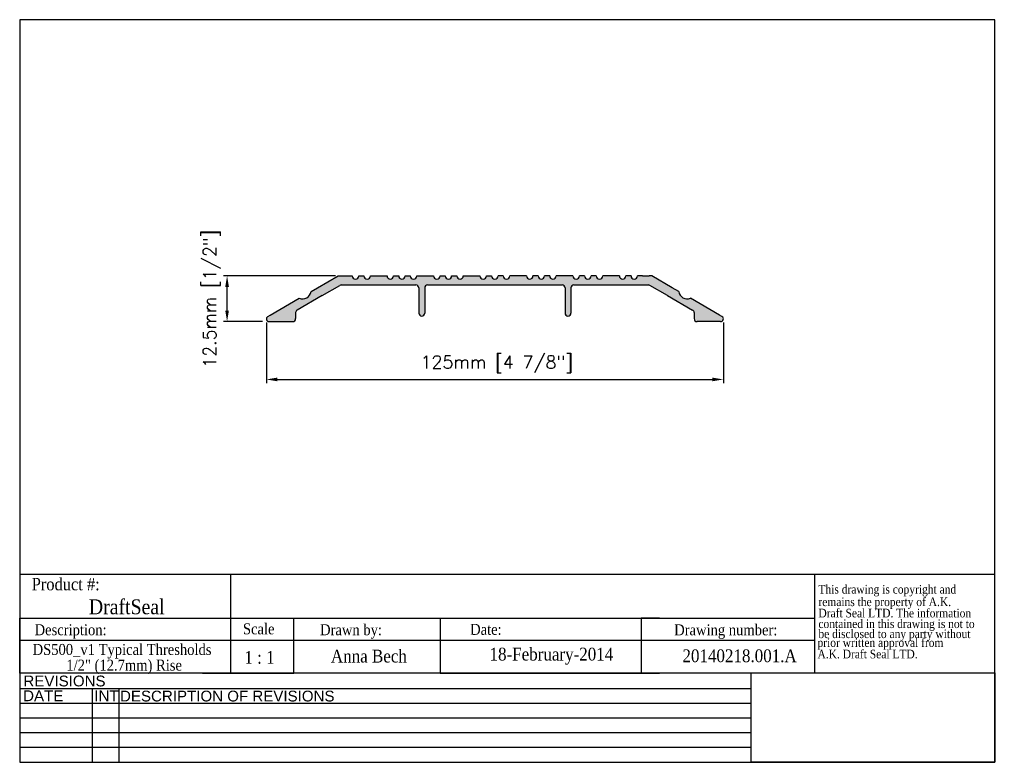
# Model space of a CAD drawing. Header units: millimetres. Extents: x 2362 to 2631, y 15 to 219.
import ezdxf
from ezdxf.enums import TextEntityAlignment as Align

# ---------------------------------------------------------------- set-up
doc = ezdxf.new("R2010")
doc.units = ezdxf.units.MM
doc.header["$MEASUREMENT"] = 0
doc.layers.add('AM_5', color=3, linetype='Continuous', lineweight=25)
doc.layers.add('BORDER', color=7, linetype='Continuous', lineweight=25)
doc.layers.add('FRAME', color=7, linetype='Continuous')
doc.styles.add('DS GROUP', font='arial.ttf')
doc.styles.get("Standard").update_dxf_attribs({"font": 'ROMANS.SHX'})
doc.styles.add('TAG', font='GARA.TTF')
doc.dimstyles.new('AM_ISO$0', dxfattribs={"dimtxt": 1.5, "dimasz": 1.5, "dimexe": 1, "dimexo": 1, "dimgap": 1.5, "dimtad": 1, "dimdec": 0, "dimdsep": 46, "dimtxsty": 'Standard', "dimcen": 0, "dimclrd": 256, "dimclre": 256, "dimclrt": 2, "dimadec": 0, "dimazin": 2, "dimtp": 0.1, "dimtm": 0.1, "dimtfac": 0.71, "dimtdec": 0, "dimtmove": 0, "dimatfit": 3, "dimfxl": 1, "dimlwd": -1, "dimlwe": -1, "dimarcsym": 1})
picture_1 = doc.add_image_def('image1.bmp', size_in_pixel=(901, 331))

# ---------------------------------------------------------------- blocks, each defined once
blk = doc.blocks.new('A$C08671A0E')
at = {"layer": 'FRAME', "style": 'TAG'}
for s, p in [('This drawing is copyright and', (14.82235561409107, -52.33811965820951)), ('remains the property of A.K.', (14.82235561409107, -101.4563565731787)), ('Draft Seal LTD. The information', (14.82235561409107, -145.6627890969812)), ('contained in this drawing is not to  ', (14.82235561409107, -187.4132979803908)), ('be disclosed to any party without ', (14.82235561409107, -226.7078832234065)), (' prior written approval from', (0, -261.2234074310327)), (' A.K. Draft Seal LTD.', (0, -306.093578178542))]:
    blk.add_text(s, height=33.81873376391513, dxfattribs=at).set_placement(p)
blk = doc.blocks.new('*D465')
at = {"layer": 'AM_5', "linetype": 'ByBlock', "transparency": 16777216}
for p, q in [((2429.536693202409, 135.6495472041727), (2429.536693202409, 119.0693259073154)), ((2554.536693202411, 135.6495472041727), (2554.536693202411, 119.0693259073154)), ((2432.536693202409, 120.0693259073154), (2551.536693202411, 120.0693259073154))]:
    blk.add_line(p, q, dxfattribs=at)
at = {"layer": 'AM_5', "transparency": 16777216}
for points in [[(2432.536693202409, 120.5693259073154), (2432.536693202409, 119.5693259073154), (2429.536693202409, 120.0693259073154)], [(2551.536693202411, 120.5693259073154), (2551.536693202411, 119.5693259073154), (2554.536693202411, 120.0693259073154)]]:
    blk.add_solid(points, dxfattribs=at)
at = {"layer": 'Defpoints', "color": 0, "transparency": 16777216}
for p in [(2429.536693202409, 136.6495472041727), (2554.536693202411, 136.6495472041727), (2554.536693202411, 120.0693259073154)]:
    blk.add_point(p, dxfattribs=at)
at = {"layer": 'AM_5', "color": 7, "transparency": 16777216, "insert": (2492.53712529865, 124.235992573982), "char_height": 3.5, "attachment_point": 5}
blk.add_mtext('125mm [4 7/8"]', dxfattribs=at)
blk = doc.blocks.new('*D466')
at = {"layer": 'AM_5', "linetype": 'ByBlock', "transparency": 16777216}
for p, q in [((2448.487491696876, 148.3995472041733), (2417.788503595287, 148.3995472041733)), ((2418.788503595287, 138.8995472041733), (2418.788503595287, 145.3995472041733)), ((2428.491623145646, 135.8995472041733), (2417.788503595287, 135.8995472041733))]:
    blk.add_line(p, q, dxfattribs=at)
at = {"layer": 'AM_5', "transparency": 16777216}
for points in [[(2418.288503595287, 145.3995472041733), (2419.288503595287, 145.3995472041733), (2418.788503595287, 148.3995472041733)], [(2418.288503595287, 138.8995472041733), (2419.288503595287, 138.8995472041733), (2418.788503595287, 135.8995472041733)]]:
    blk.add_solid(points, dxfattribs=at)
at = {"layer": 'Defpoints', "color": 0, "transparency": 16777216}
for p in [(2418.788503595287, 148.3995472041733), (2449.487491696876, 148.3995472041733), (2429.491623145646, 135.8995472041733)]:
    blk.add_point(p, dxfattribs=at)
at = {"layer": 'AM_5', "color": 7, "transparency": 16777216, "insert": (2414.62183692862, 142.1495472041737), "char_height": 3.5, "attachment_point": 5, "rotation": 90}
blk.add_mtext('12.5mm [1/2"]', dxfattribs=at)

msp = doc.modelspace()

# ---------------------------------------------------------------- hatches: boundary and pattern name
h = msp.add_hatch(color=256)
edge = h.paths.add_edge_path()
edge.add_line((2449.836693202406, 148.3995472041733), (2451.616693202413, 148.3995472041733))
edge.add_line((2451.616693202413, 148.3995472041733), (2453.016693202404, 148.3995472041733))
edge.add_arc((2453.90669320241, 148.3995472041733), 0.8900000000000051, 180, 360)
edge.add_line((2454.796693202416, 148.3995472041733), (2456.196693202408, 148.3995472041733))
edge.add_arc((2457.08669320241, 148.3995472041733), 0.8900000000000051, 180, 360)
edge.add_line((2457.976693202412, 148.3995472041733), (2462.546693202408, 148.3995472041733))
edge.add_arc((2463.43669320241, 148.3995472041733), 0.8900000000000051, 180, 360)
edge.add_line((2464.326693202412, 148.3995472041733), (2465.72669320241, 148.3995472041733))
edge.add_arc((2466.61669320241, 148.3995472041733), 0.8900000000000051, 180, 360)
edge.add_line((2467.506693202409, 148.3995472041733), (2468.906693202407, 148.3995472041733))
edge.add_arc((2469.79669320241, 148.3995472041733), 0.8900000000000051, 180, 360)
edge.add_line((2470.686693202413, 148.3995472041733), (2475.256693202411, 148.3995472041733))
edge.add_arc((2476.14669320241, 148.3995472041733), 0.8900000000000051, 180, 360)
edge.add_line((2477.036693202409, 148.3995472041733), (2478.436693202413, 148.3995472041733))
edge.add_arc((2479.32669320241, 148.3995472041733), 0.8900000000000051, 180, 360)
edge.add_line((2480.216693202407, 148.3995472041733), (2481.616693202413, 148.3995472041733))
edge.add_arc((2482.50669320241, 148.3995472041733), 0.8900000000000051, 180, 360)
edge.add_line((2483.396693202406, 148.3995472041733), (2487.966693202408, 148.3995472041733))
edge.add_arc((2488.85669320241, 148.3995472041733), 0.8900000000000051, 180, 360)
edge.add_line((2489.746693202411, 148.3995472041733), (2491.14669320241, 148.3995472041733))
edge.add_arc((2492.03669320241, 148.3995472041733), 0.8900000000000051, 180, 270)
edge.add_arc((2492.03669320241, 148.3995472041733), 0.8900000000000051, 270, 360)
edge.add_line((2492.92669320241, 148.3995472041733), (2494.326693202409, 148.3995472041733))
edge.add_arc((2495.21669320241, 148.3995472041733), 0.8900000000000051, 180, 360)
edge.add_line((2496.106693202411, 148.3995472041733), (2500.676693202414, 148.3995472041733))
edge.add_arc((2501.56669320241, 148.3995472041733), 0.8900000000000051, 180, 360)
edge.add_line((2502.456693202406, 148.3995472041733), (2503.856693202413, 148.3995472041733))
edge.add_arc((2504.74669320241, 148.3995472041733), 0.8900000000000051, 180, 360)
edge.add_line((2505.636693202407, 148.3995472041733), (2507.036693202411, 148.3995472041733))
edge.add_arc((2507.92669320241, 148.3995472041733), 0.8900000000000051, 180, 360)
edge.add_line((2508.816693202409, 148.3995472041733), (2513.386693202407, 148.3995472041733))
edge.add_arc((2514.27669320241, 148.3995472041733), 0.8900000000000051, 180, 360)
edge.add_line((2515.166693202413, 148.3995472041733), (2516.566693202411, 148.3995472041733))
edge.add_arc((2517.45669320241, 148.3995472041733), 0.8900000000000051, 180, 360)
edge.add_line((2518.346693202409, 148.3995472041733), (2519.746693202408, 148.3995472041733))
edge.add_arc((2520.63669320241, 148.3995472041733), 0.8900000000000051, 180, 360)
edge.add_line((2521.526693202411, 148.3995472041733), (2526.096693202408, 148.3995472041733))
edge.add_arc((2526.98669320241, 148.3995472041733), 0.8900000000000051, 180, 360)
edge.add_line((2527.876693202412, 148.3995472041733), (2529.276693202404, 148.3995472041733))
edge.add_arc((2530.16669320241, 148.3995472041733), 0.8900000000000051, 180, 360)
edge.add_line((2531.056693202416, 148.3995472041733), (2532.456693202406, 148.3995472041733))
edge.add_line((2532.456693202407, 148.3995472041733), (2534.236693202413, 148.3995472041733))
edge.add_line((2534.236693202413, 148.3995472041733), (2534.935096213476, 148.3995472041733))
edge.add_line((2534.935096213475, 148.3995472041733), (2540.521793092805, 145.1740662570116))
edge.add_line((2540.521793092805, 145.1740662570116), (2542.322210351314, 144.1345948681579))
edge.add_arc((2544.674451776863, 144.497031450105), 2.380000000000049, 188.7593270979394, 291.2406729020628)
edge.add_line((2545.53669320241, 142.2787123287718), (2553.512174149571, 137.6740662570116))
edge.add_line((2553.512174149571, 137.6740662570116), (2554.16169320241, 137.2990662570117))
edge.add_arc((2553.786693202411, 136.6495472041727), 0.750000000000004, -89.99992714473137, 60.00000000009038, ccw=False)
edge.add_line((2553.786694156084, 135.8995472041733), (2547.33669320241, 135.8995472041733))
edge.add_arc((2547.33669320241, 136.6995472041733), 0.8, 180, 270, ccw=False)
edge.add_line((2546.53669320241, 136.6995472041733), (2546.53669320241, 138.3642775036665))
edge.add_arc((2545.73669320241, 138.3642775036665), 0.8, 0, 59.99999999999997)
edge.add_line((2546.13669320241, 139.057097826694), (2539.276793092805, 143.0176630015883))
edge.add_line((2539.276793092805, 143.0176630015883), (2534.453543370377, 145.8023675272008))
edge.add_arc((2534.053543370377, 145.1095472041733), 0.8, 59.99999999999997, 90)
edge.add_line((2534.053543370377, 145.9095472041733), (2513.63669320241, 145.9095472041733))
edge.add_arc((2513.63669320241, 145.1095472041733), 0.8, 90, 180)
edge.add_line((2512.83669320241, 145.1095472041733), (2512.83669320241, 138.1995472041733))
edge.add_arc((2512.03669320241, 138.1995472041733), 0.7999999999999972, -180, 0, ccw=False)
edge.add_line((2511.23669320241, 138.1995472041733), (2511.23669320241, 145.1095472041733))
edge.add_arc((2510.43669320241, 145.1095472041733), 0.8, 0, 90)
edge.add_line((2510.43669320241, 145.9095472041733), (2473.63669320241, 145.9095472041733))
edge.add_arc((2473.63669320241, 145.1095472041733), 0.8, 90, 180)
edge.add_line((2472.83669320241, 145.1095472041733), (2472.83669320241, 138.1995472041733))
edge.add_arc((2472.03669320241, 138.1995472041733), 0.7999999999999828, -180, 0, ccw=False)
edge.add_line((2471.23669320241, 138.1995472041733), (2471.23669320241, 145.1095472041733))
edge.add_arc((2470.43669320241, 145.1095472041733), 0.8, 0, 90)
edge.add_line((2470.43669320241, 145.9095472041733), (2450.019843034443, 145.9095472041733))
edge.add_arc((2450.019843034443, 145.1095472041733), 0.8, 90, 120)
edge.add_line((2449.619843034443, 145.8023675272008), (2444.796593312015, 143.0176630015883))
edge.add_line((2444.796593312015, 143.0176630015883), (2437.93669320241, 139.057097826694))
edge.add_arc((2438.33669320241, 138.3642775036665), 0.8, 120, 180)
edge.add_line((2437.53669320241, 138.3642775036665), (2437.53669320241, 136.6995472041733))
edge.add_arc((2436.73669320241, 136.6995472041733), 0.8, -90, 0, ccw=False)
edge.add_line((2436.73669320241, 135.8995472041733), (2430.286692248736, 135.8995472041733))
edge.add_arc((2430.286693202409, 136.6495472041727), 0.750000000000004, 119.9999999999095, 269.9999271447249, ccw=False)
edge.add_line((2429.91169320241, 137.2990662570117), (2430.561212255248, 137.6740662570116))
edge.add_line((2430.561212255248, 137.6740662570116), (2438.536693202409, 142.2787123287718))
edge.add_arc((2439.398934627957, 144.497031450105), 2.380000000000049, 248.7593270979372, 351.2406729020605)
edge.add_line((2441.751176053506, 144.1345948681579), (2443.551593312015, 145.1740662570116))
edge.add_line((2443.551593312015, 145.1740662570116), (2449.138290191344, 148.3995472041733))
edge.add_line((2449.138290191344, 148.3995472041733), (2449.836693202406, 148.3995472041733))

# ---------------------------------------------------------------- linework, layer by layer
for p, q in [((2443.551593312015, 145.1740662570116), (2449.138290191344, 148.3995472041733)), ((2449.138290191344, 148.3995472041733), (2449.836693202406, 148.3995472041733)), ((2449.836693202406, 148.3995472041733), (2451.616693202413, 148.3995472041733)), ((2451.616693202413, 148.3995472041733), (2453.016693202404, 148.3995472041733)), ((2454.796693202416, 148.3995472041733), (2456.196693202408, 148.3995472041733)), ((2457.976693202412, 148.3995472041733), (2462.546693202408, 148.3995472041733)), ((2464.326693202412, 148.3995472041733), (2465.72669320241, 148.3995472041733)), ((2467.506693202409, 148.3995472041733), (2468.906693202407, 148.3995472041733)), ((2470.686693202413, 148.3995472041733), (2475.256693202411, 148.3995472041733)), ((2477.036693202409, 148.3995472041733), (2478.436693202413, 148.3995472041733)), ((2480.216693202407, 148.3995472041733), (2481.616693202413, 148.3995472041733)), ((2483.396693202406, 148.3995472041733), (2487.966693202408, 148.3995472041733)), ((2489.746693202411, 148.3995472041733), (2491.14669320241, 148.3995472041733)), ((2494.326693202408, 148.3995472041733), (2492.92669320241, 148.3995472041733)), ((2500.676693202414, 148.3995472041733), (2496.106693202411, 148.3995472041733)), ((2503.856693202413, 148.3995472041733), (2502.456693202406, 148.3995472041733)), ((2507.036693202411, 148.3995472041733), (2505.636693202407, 148.3995472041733)), ((2513.386693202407, 148.3995472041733), (2508.816693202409, 148.3995472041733)), ((2516.566693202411, 148.3995472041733), (2515.166693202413, 148.3995472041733)), ((2519.746693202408, 148.3995472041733), (2518.346693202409, 148.3995472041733)), ((2526.096693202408, 148.3995472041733), (2521.526693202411, 148.3995472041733)), ((2529.276693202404, 148.3995472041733), (2527.876693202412, 148.3995472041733)), ((2532.456693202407, 148.3995472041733), (2531.056693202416, 148.3995472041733)), ((2532.456693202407, 148.3995472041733), (2534.236693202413, 148.3995472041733)), ((2534.935096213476, 148.3995472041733), (2534.236693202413, 148.3995472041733)), ((2540.521793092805, 145.1740662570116), (2534.935096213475, 148.3995472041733)), ((2444.796593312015, 143.0176630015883), (2449.619843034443, 145.8023675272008)), ((2450.019843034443, 145.9095472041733), (2470.43669320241, 145.9095472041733)), ((2473.63669320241, 145.9095472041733), (2510.43669320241, 145.9095472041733)), ((2513.63669320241, 145.9095472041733), (2534.053543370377, 145.9095472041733)), ((2539.276793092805, 143.0176630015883), (2534.453543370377, 145.8023675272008)), ((2444.796593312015, 143.0176630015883), (2437.93669320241, 139.057097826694)), ((2441.751176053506, 144.1345948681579), (2443.551593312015, 145.1740662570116)), ((2471.23669320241, 145.1095472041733), (2471.23669320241, 138.1995472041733)), ((2472.83669320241, 145.1095472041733), (2472.83669320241, 138.1995472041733)), ((2511.23669320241, 145.1095472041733), (2511.23669320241, 138.1995472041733)), ((2512.83669320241, 145.1095472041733), (2512.83669320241, 138.1995472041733)), ((2539.276793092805, 143.0176630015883), (2546.13669320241, 139.057097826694)), ((2542.322210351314, 144.1345948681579), (2540.521793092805, 145.1740662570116)), ((2430.561212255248, 137.6740662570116), (2438.536693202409, 142.2787123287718)), ((2553.512174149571, 137.6740662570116), (2545.53669320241, 142.2787123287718)), ((2429.91169320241, 137.2990662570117), (2430.561212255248, 137.6740662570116)), ((2437.53669320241, 138.3642775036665), (2437.53669320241, 136.6995472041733)), ((2546.53669320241, 138.3642775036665), (2546.53669320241, 136.6995472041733)), ((2554.16169320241, 137.2990662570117), (2553.512174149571, 137.6740662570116)), ((2430.286692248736, 135.8995472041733), (2436.73669320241, 135.8995472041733)), ((2553.786694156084, 135.8995472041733), (2547.33669320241, 135.8995472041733)), ((2362.056964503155, 66.7850771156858), (2579.510034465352, 66.7850771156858)), ((2419.684466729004, 66.78507711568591), (2419.684466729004, 54.7343335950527)), ((2579.510034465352, 66.7850771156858), (2579.510034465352, 39.73433359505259)), ((2362.056964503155, 39.7343335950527), (2362.056964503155, 54.7343335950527)), ((2362.056964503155, 54.7343335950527), (2579.510034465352, 54.7343335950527)), ((2362.056964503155, 54.7343335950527), (2362.056964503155, 49.7343335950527)), ((2362.056964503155, 54.7343335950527), (2362.056964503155, 48.7343335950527)), ((2362.056964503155, 54.7343335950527), (2412.056964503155, 54.7343335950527)), ((2419.684466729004, 54.7343335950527), (2419.684466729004, 39.7343335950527)), ((2437.056964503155, 39.7343335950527), (2437.056964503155, 54.7343335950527)), ((2437.056964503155, 54.7343335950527), (2477.056964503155, 54.7343335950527)), ((2477.056964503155, 54.7343335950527), (2477.056964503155, 39.7343335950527)), ((2537.056964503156, 54.7343335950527), (2532.056964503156, 54.7343335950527)), ((2532.056964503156, 54.7343335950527), (2532.056964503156, 39.7343335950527)), ((2362.056964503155, 48.7343335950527), (2362.056964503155, 50.2343335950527)), ((2362.056964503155, 48.7343335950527), (2579.510034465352, 48.7343335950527)), ((2362.056964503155, 39.7343335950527), (2362.056964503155, 42.7343335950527)), ((2412.056964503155, 39.7343335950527), (2437.056964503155, 39.7343335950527)), ((2477.056964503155, 39.7343335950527), (2537.056964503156, 39.7343335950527))]:
    msp.add_line(p, q)
for centre, radius, start, end in [((2453.90669320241, 148.3995472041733), 0.8900000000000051, 180, 0), ((2457.08669320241, 148.3995472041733), 0.8900000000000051, 180, 0), ((2463.43669320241, 148.3995472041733), 0.8900000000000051, 180, 0), ((2466.61669320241, 148.3995472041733), 0.8900000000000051, 180, 0), ((2469.79669320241, 148.3995472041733), 0.8900000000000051, 180, 0), ((2476.14669320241, 148.3995472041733), 0.8900000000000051, 180, 0), ((2479.32669320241, 148.3995472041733), 0.8900000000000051, 180, 0), ((2482.50669320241, 148.3995472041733), 0.8900000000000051, 180, 0), ((2488.85669320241, 148.3995472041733), 0.8900000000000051, 180, 0), ((2492.03669320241, 148.3995472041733), 0.8900000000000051, 180, 270), ((2492.03669320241, 148.3995472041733), 0.8900000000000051, 270, 0), ((2495.21669320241, 148.3995472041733), 0.8900000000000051, 180, 0), ((2501.56669320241, 148.3995472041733), 0.8900000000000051, 180, 0), ((2504.74669320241, 148.3995472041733), 0.8900000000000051, 180, 0), ((2507.92669320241, 148.3995472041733), 0.8900000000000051, 180, 0), ((2514.27669320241, 148.3995472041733), 0.8900000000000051, 180, 0), ((2517.45669320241, 148.3995472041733), 0.8900000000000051, 180, 0), ((2520.63669320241, 148.3995472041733), 0.8900000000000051, 180, 0), ((2526.98669320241, 148.3995472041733), 0.8900000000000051, 180, 0), ((2530.16669320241, 148.3995472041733), 0.8900000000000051, 180, 0), ((2450.019843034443, 145.1095472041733), 0.8, 90, 120.0000000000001), ((2470.43669320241, 145.1095472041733), 0.8, 0, 90), ((2473.63669320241, 145.1095472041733), 0.8, 90, 180), ((2510.43669320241, 145.1095472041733), 0.8, 0, 90), ((2513.63669320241, 145.1095472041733), 0.8, 90, 180), ((2534.053543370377, 145.1095472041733), 0.8, 59.99999999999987, 90), ((2439.398934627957, 144.497031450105), 2.380000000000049, 248.7593270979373, 351.2406729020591), ((2544.674451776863, 144.497031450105), 2.380000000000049, 188.7593270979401, 291.2406729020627), ((2438.33669320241, 138.3642775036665), 0.8, 120.0000000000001, 180), ((2472.03669320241, 138.1995472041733), 0.7999999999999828, 180, 0), ((2512.03669320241, 138.1995472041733), 0.7999999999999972, 180, 0), ((2545.73669320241, 138.3642775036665), 0.8, 0, 59.99999999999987), ((2430.286693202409, 136.6495472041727), 0.750000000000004, 119.9999999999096, 269.9999271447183), ((2436.73669320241, 136.6995472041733), 0.8, 270, 0), ((2547.33669320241, 136.6995472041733), 0.8, 180, 270), ((2553.786693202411, 136.6495472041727), 0.750000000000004, 270.0000728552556, 60.00000000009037)]:
    msp.add_arc(centre, radius, start, end)
at = {"layer": 'BORDER'}
for p, q in [((2362.056964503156, 218.5049618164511), (2362.056964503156, 15.30496181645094)), ((2628.756964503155, 218.5049618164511), (2362.056964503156, 218.5049618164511)), ((2628.756964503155, 15.30496181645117), (2628.756964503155, 218.5049618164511)), ((2579.510034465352, 66.7850771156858), (2628.756964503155, 66.7850771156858)), ((2628.756964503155, 39.7343335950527), (2362.056964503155, 39.7343335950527)), ((2562.139669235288, 35.41916478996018), (2362.056964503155, 35.41916478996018)), ((2381.927097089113, 35.41916478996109), (2381.927097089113, 15.30496181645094)), ((2389.144125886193, 35.41916478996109), (2389.144125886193, 15.30496181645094)), ((2562.139669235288, 31.39632419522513), (2362.056964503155, 31.39632419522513)), ((2562.139669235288, 27.37348360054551), (2362.056964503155, 27.37348360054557)), ((2562.139669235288, 23.35064300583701), (2362.056964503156, 23.3506430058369)), ((2562.139669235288, 19.32780241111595), (2362.056964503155, 19.32780241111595)), ((2362.056964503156, 15.30496181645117), (2628.756964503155, 15.30496181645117))]:
    msp.add_line(p, q, dxfattribs=at)
at = {"layer": 'FRAME', "color": 1}
for q in [(2562.139669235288, 39.7449116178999), (2562.139669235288, 39.73433359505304)]:
    msp.add_line((2562.139669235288, 15.30496181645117), q, dxfattribs=at)

# ---------------------------------------------------------------- block references
at = {"xscale": 0.06987750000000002, "yscale": 0.06987750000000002, "zscale": 0.06987750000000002}
msp.add_blockref('A$C08671A0E', (2579.510034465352, 65.13687947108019), dxfattribs=at)

# ---------------------------------------------------------------- texts
at = {"layer": 'BORDER', "char_height": 2.953125, "attachment_point": 2, "style": 'DS GROUP'}
for s, width, insert in [('REVISIONS', 20.38680124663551, (2374.315364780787, 39.03213209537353)), ('DATE', 20.38680124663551, (2368.499329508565, 34.98762233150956)), ('INT', 20.38680124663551, (2385.794444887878, 34.98762233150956)), ('DESCRIPTION OF REVISIONS', 103.860939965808, (2418.835787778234, 34.90660090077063))]:
    msp.add_mtext_dynamic_manual_height_columns(s, width=width, gutter_width=7.5, heights=[0], dxfattribs=dict(at, insert=insert))
at = {"layer": 'FRAME', "style": 'TAG'}
for s, height, p in [('Product #:', 3.381873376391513, (2374.646226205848, 64.12526045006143)), ('DraftSeal', 4.069431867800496, (2391.340288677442, 57.98270514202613)), ('Description:', 3, (2375.983439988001, 51.10998512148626)), ('Drawn by:', 3, (2452.687189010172, 51.17699926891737)), ('Date:', 3, (2489.580982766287, 51.65726732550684)), ('Drawing number:', 3, (2555.199794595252, 51.15131051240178)), ('1 : 1', 3.5, (2427.653629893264, 43.99696271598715)), ('Anna Bech', 3.5, (2457.580101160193, 44.44393895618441)), ('18-February-2014', 3.5, (2507.499211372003, 44.43612063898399)), ('20140218.001.A', 3.5, (2558.978224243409, 44.44524200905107))]:
    msp.add_text(s, height=height, dxfattribs=at).set_placement(p, align=Align.MIDDLE)
msp.add_text('Scale', height=3, dxfattribs=at).set_placement((2423.126031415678, 50.32467136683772))
for s, p in [('DS500_v1 Typical Thresholds', (2390.056816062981, 44.68447975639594)), ('1/2" (12.7mm) Rise', (2390.631971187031, 40.39483509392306))]:
    msp.add_text(s, height=3, dxfattribs=at).set_placement(p, align=Align.CENTER)

# ---------------------------------------------------------------- dimensions: what is measured, and where the dimension line sits
at = {"layer": 'AM_5'}
dim = msp.add_linear_dim(base=(2418.788503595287, 148.3995472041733), p1=(2429.491623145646, 135.8995472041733), p2=(2449.487491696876, 148.3995472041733), angle=90, dimstyle='AM_ISO$0', override={"dimtxt": 3.5, "dimasz": 3, "dimdec": 1, "dimpost": '<>mm', "dimclrt": 7}, dxfattribs=at)
dim.commit()
dim.dimension.update_dxf_attribs({"geometry": '*D466', "text_midpoint": (2418.788503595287, 142.1495472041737), "dimtype": 160})
dim = msp.add_linear_dim(base=(2554.536693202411, 120.0693259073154), p1=(2429.536693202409, 136.6495472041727), p2=(2554.536693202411, 136.6495472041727), dimstyle='AM_ISO$0', override={"dimtxt": 3.5, "dimasz": 3, "dimdec": 1, "dimpost": '<>mm', "dimclrt": 7}, dxfattribs=at)
dim.commit()
dim.dimension.update_dxf_attribs({"geometry": '*D465', "text_midpoint": (2492.53712529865, 120.0693259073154), "dimtype": 160})

# ---------------------------------------------------------------- pictures from other files: only their frames are drawn
image = msp.add_image(picture_1, insert=(2562.139669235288, 15.30496181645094), size_in_units=(66.61729526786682, 24.4731684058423))
image.dxf.flags = 7

doc.saveas('drawing.dxf')
